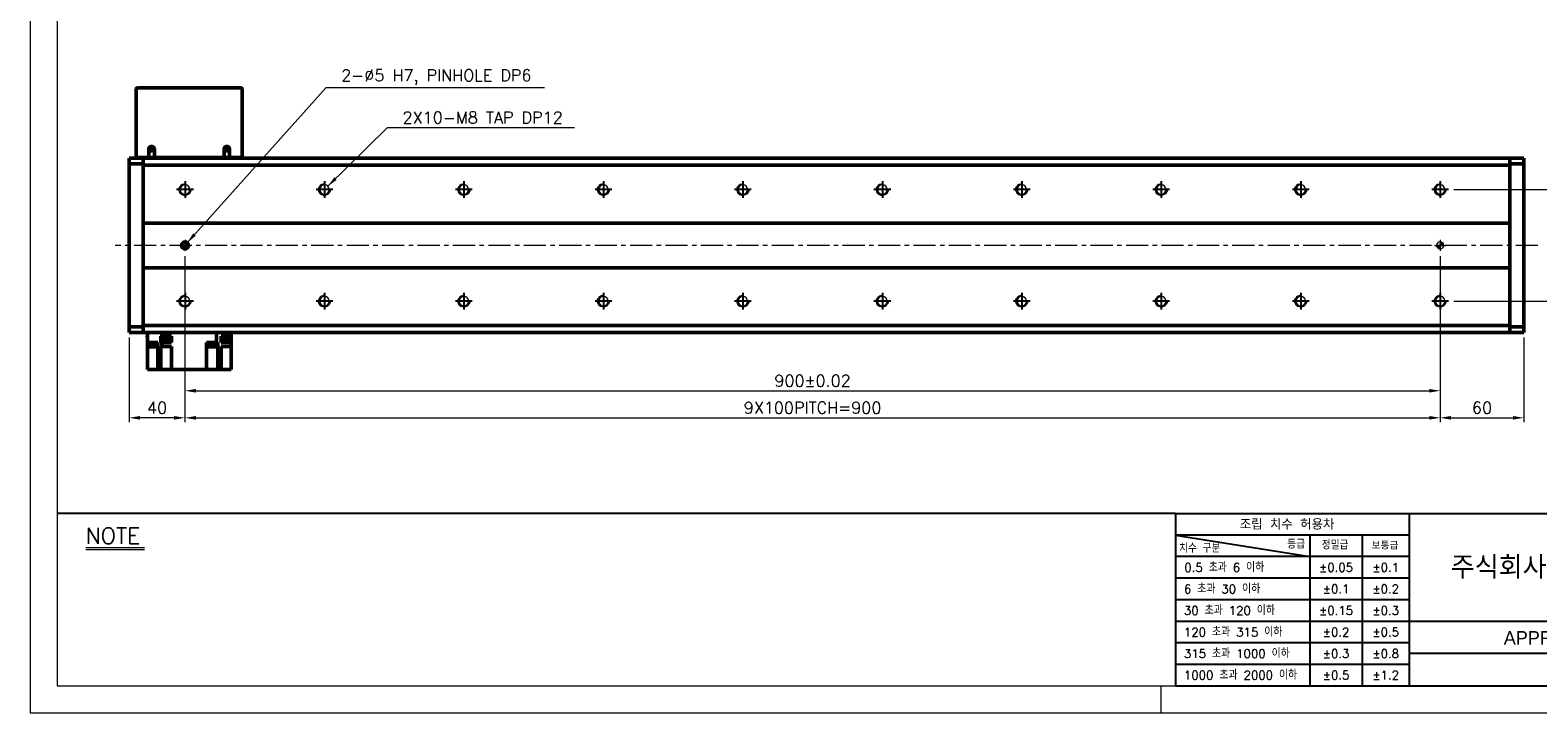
# Model space of a CAD drawing. Header units: millimetres. Extents: x 46891 to 50168, y 6223 to 9676.
# Tile 1 of 5: x 48547 to 49628, y 8529 to 9018. Entities that reach past the tile are written whole.
import ezdxf
from ezdxf.enums import TextEntityAlignment as Align

# ---------------------------------------------------------------- set-up
doc = ezdxf.new("R2010")
doc.units = ezdxf.units.MM
doc.header["$LTSCALE"] = 0.5
doc.linetypes.add('CENTER', pattern=[50.8, 31.75, -6.35, 6.35, -6.35])
doc.layers.get('0').update_dxf_attribs({"lineweight": 20})
for name, color, linetype, lineweight in [('1', 1, 'CENTER', 13), ('4', 4, 'Continuous', 13), ('외형선(ISO)', 7, 'Continuous', 50)]:
    doc.layers.add(name, color=color, linetype=linetype, lineweight=lineweight)
for name, color, linetype in [('3', 3, 'Continuous'), ('C', 1, 'CENTER'), ('DIM', 4, 'Continuous')]:
    doc.layers.add(name, color=color, linetype=linetype)
doc.styles.add('ACISOGDT', font='amgdt.shx')
doc.styles.add('DSR TEXT', font='romans.shx', dxfattribs={"bigfont": 'whgtxt.shx'})
doc.styles.get("Standard").update_dxf_attribs({"font": 'romans.shx', "bigfont": 'whgtxt.shx'})
doc.dimstyles.new('DSR', dxfattribs={"dimscale": 2, "dimtxt": 3, "dimasz": 3, "dimexe": 0.5, "dimexo": 0.5, "dimgap": 0.5, "dimtad": 1, "dimdsep": 46, "dimtxsty": 'Standard', "dimcen": 2.5, "dimclrd": 4, "dimclre": 4, "dimclrt": 2, "dimadec": 0, "dimazin": 2, "dimtfac": 1, "dimtmove": 0, "dimatfit": 3, "dimfxl": 0, "dimlwd": -1, "dimlwe": -1, "dimarcsym": 0})

# ---------------------------------------------------------------- blocks, each defined once
blk = doc.blocks.new('A$C13F00394')
for p, q in [((-202.34, 25.67), (-191.42, 25.67)), ((-202.34, 25.3), (-191.42, 25.3))]:
    blk.add_line(p, q)
at = {"layer": '3'}
for p, q in [((0, 32), (-207.68, 32)), ((0, 32), (202.32, 32)), ((0, 32), (0, 0)), ((43.43, 32), (43.43, 0)), ((0, 28), (25, 24)), ((43.43, 28), (0, 28)), ((25, 28), (25, 0)), ((34.7, 28), (34.7, 0)), ((43.43, 24), (0, 24)), ((43.43, 20), (0, 20)), ((43.43, 16), (0, 16)), ((0, 12), (129.32, 12)), ((43.43, 8), (0, 8)), ((97.32, 6), (43.43, 6)), ((43.43, 4), (0, 4)), ((0, 0), (202.32, 0))]:
    blk.add_line(p, q, dxfattribs=at)
at = {"color": 0, "style": 'DSR TEXT'}
for s, height, p in [('조립 치수 허용차', 2, (11.97, 29.02)), ('치수 구분', 1.5, (0.69, 24.78)), ('등급', 1.5, (20.77, 25.52)), ('정밀급', 1.5, (27.18, 25.37)), ('보통급', 1.3, (36.41, 25.38)), (' 0.5 초과 6 이하', 1.6, (0.56, 21.19)), (' 6 초과 30 이하', 1.6, (0.49, 17.19)), (' 30 초과 120 이하', 1.6, (0.49, 13.19)), (' 120 초과 315 이하', 1.6, (0.49, 9.19)), (' 315 초과 1000 이하', 1.6, (0.49, 5.19)), (' 1000 초과 2000 이하', 1.6, (0.49, 1.19))]:
    blk.add_text(s, height=height, dxfattribs=at).set_placement(p)
at = {"color": 7, "style": 'ACISOGDT'}
blk.add_text('APPROVED', height=2.5, dxfattribs=at).set_placement((70.28, 8.93), align=Align.MIDDLE_CENTER)
at = {"color": 0, "char_height": 1.6, "attachment_point": 5, "style": 'DSR TEXT'}
for s, insert in [('%%P0.05', (29.85, 22)), ('%%P0.1', (39.07, 22)), ('%%P0.1', (29.85, 18)), ('%%P0.2', (39.07, 18)), ('%%P0.15', (29.85, 14)), ('%%P0.3', (39.07, 14)), ('%%P0.2', (29.85, 10)), ('%%P0.5', (39.07, 10)), ('%%P0.3', (29.85, 6)), ('%%P0.8', (39.07, 6)), ('%%P0.5', (29.85, 2)), ('%%P1.2', (39.07, 2))]:
    blk.add_mtext(s, dxfattribs=dict(at, insert=insert))
at = {"color": 7, "insert": (70.37, 22), "char_height": 4.2, "attachment_point": 5, "style": 'DSR TEXT'}
blk.add_mtext('주식회사 디에스알', dxfattribs=at)
at = {"layer": '4', "color": 0, "style": 'DSR TEXT'}
blk.add_text('NOTE', height=3, dxfattribs=at).set_placement((-202.39, 26.38))
blk = doc.blocks.new('A$C1C1952E1')
at = {"color": 1}
blk.add_lwpolyline([(0, 0), (420, 0), (420, 297), (0, 297)], close=True, dxfattribs=at)
at = {"color": 3}
blk.add_lwpolyline([(5, 5), (415, 5), (415, 292), (5, 292)], close=True, dxfattribs=at)
blk = doc.blocks.new('A$C33E56CC6')
h = blk.add_hatch()
h.set_pattern_fill('ANSI31', color=256, style=0)
h.set_pattern_definition([(45, (-7065.45672, -6508.5399), (-0.0883883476, 0.0883883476), [])])
h.paths.add_polyline_path([(4, 6.5, 0.414214), (1.5, 4), (4, 4)])
h.paths.add_polyline_path([(6.5, 4), (4, 4), (4, 1.5, 0.414214)])
blk.add_circle((4, 4), 2.5)
at = {"layer": '1'}
for p, q in [((0, 4), (8, 4)), ((4, 0), (4, 8))]:
    blk.add_line(p, q, dxfattribs=at)
blk = doc.blocks.new('tap8')
blk.add_circle((0, 0), 3.4)
at = {"layer": 'C', "color": 1, "linetype": 'CENTER'}
for p, q in [((-6, 0), (6, 0)), ((0, -6), (0, 6))]:
    blk.add_line(p, q, dxfattribs=at)
at = {"layer": 'DIM', "color": 3}
blk.add_arc((0, 0), 4, 263.8455, 189.4314, dxfattribs=at)
blk = doc.blocks.new('*D89')
at = {"color": 1, "linetype": 'ByBlock'}
for p, q in [((48657.7, 8856.5), (48657.7, 8756.9)), ((49557.7, 8856.5), (49557.7, 8756.9)), ((48665.5, 8759.9), (49549.9, 8759.9))]:
    blk.add_line(p, q, dxfattribs=at)
at = {"color": 1}
for points in [[(48665.5, 8761.2), (48665.5, 8758.6), (48657.7, 8759.9)], [(49549.9, 8761.2), (49549.9, 8758.6), (49557.7, 8759.9)]]:
    blk.add_solid(points, dxfattribs=at)
at = {"layer": 'Defpoints', "color": 0}
for p in [(48657.7, 8860.1), (49557.7, 8860.1), (49557.7, 8759.9)]:
    blk.add_point(p, dxfattribs=at)
at = {"color": 3, "insert": (49107.7, 8767.1), "char_height": 8.4, "attachment_point": 5, "style": 'DSR TEXT'}
blk.add_mtext('900%%P0.02', dxfattribs=at)
blk = doc.blocks.new('*D90')
at = {"color": 1, "linetype": 'ByBlock'}
for p, q in [((49557.7, 8812.9), (49557.7, 8737.5)), ((49617.7, 8798), (49617.7, 8737.5)), ((49565.5, 8740.5), (49609.9, 8740.5))]:
    blk.add_line(p, q, dxfattribs=at)
at = {"color": 1}
for points in [[(49565.5, 8741.8), (49565.5, 8739.2), (49557.7, 8740.5)], [(49609.9, 8741.8), (49609.9, 8739.2), (49617.7, 8740.5)]]:
    blk.add_solid(points, dxfattribs=at)
at = {"layer": 'Defpoints', "color": 0}
for p in [(49557.7, 8816.5), (49617.7, 8801.6), (49617.7, 8740.5)]:
    blk.add_point(p, dxfattribs=at)
at = {"color": 3, "insert": (49587.7, 8747.7), "char_height": 8.4, "attachment_point": 5, "style": 'DSR TEXT'}
blk.add_mtext('60', dxfattribs=at)
blk = doc.blocks.new('*D91')
at = {"color": 1, "linetype": 'ByBlock'}
for p, q in [((48657.7, 8856.5), (48657.7, 8737.5)), ((48617.7, 8798), (48617.7, 8737.5)), ((48649.9, 8740.5), (48625.5, 8740.5))]:
    blk.add_line(p, q, dxfattribs=at)
at = {"color": 1}
for points in [[(48625.5, 8741.8), (48625.5, 8739.2), (48617.7, 8740.5)], [(48649.9, 8741.8), (48649.9, 8739.2), (48657.7, 8740.5)]]:
    blk.add_solid(points, dxfattribs=at)
at = {"layer": 'Defpoints', "color": 0}
for p in [(48657.7, 8860.1), (48617.7, 8801.6), (48617.7, 8740.5)]:
    blk.add_point(p, dxfattribs=at)
at = {"color": 3, "insert": (48637.7, 8747.7), "char_height": 8.4, "attachment_point": 5, "style": 'DSR TEXT'}
blk.add_mtext('40', dxfattribs=at)
blk = doc.blocks.new('*D92')
at = {"color": 1, "linetype": 'ByBlock'}
for p, q in [((49567.4, 8904.1), (49654, 8904.1)), ((49651, 8831.9), (49651, 8896.3)), ((49567.4, 8824.1), (49654, 8824.1))]:
    blk.add_line(p, q, dxfattribs=at)
at = {"color": 1}
for points in [[(49649.7, 8896.3), (49652.3, 8896.3), (49651, 8904.1)], [(49649.7, 8831.9), (49652.3, 8831.9), (49651, 8824.1)]]:
    blk.add_solid(points, dxfattribs=at)
at = {"layer": 'Defpoints', "color": 0}
for p in [(49563.8, 8904.1), (49651, 8904.1), (49563.8, 8824.1)]:
    blk.add_point(p, dxfattribs=at)
at = {"color": 3, "insert": (49643.8, 8864.1), "char_height": 8.4, "attachment_point": 5, "rotation": 90, "style": 'DSR TEXT'}
blk.add_mtext('80', dxfattribs=at)
blk = doc.blocks.new('*D93')
at = {"color": 1, "linetype": 'ByBlock'}
for p, q in [((48657.7, 8814.5), (48657.7, 8737.5)), ((49557.7, 8814.5), (49557.7, 8737.5)), ((48665.5, 8740.5), (49549.9, 8740.5))]:
    blk.add_line(p, q, dxfattribs=at)
at = {"color": 1}
for points in [[(48665.5, 8741.8), (48665.5, 8739.2), (48657.7, 8740.5)], [(49549.9, 8741.8), (49549.9, 8739.2), (49557.7, 8740.5)]]:
    blk.add_solid(points, dxfattribs=at)
at = {"layer": 'Defpoints', "color": 0}
for p in [(48657.7, 8818.1), (49557.7, 8818.1), (49557.7, 8740.5)]:
    blk.add_point(p, dxfattribs=at)
at = {"color": 3, "insert": (49107.7, 8747.7), "char_height": 8.4, "attachment_point": 5, "style": 'DSR TEXT'}
blk.add_mtext('9X100PITCH=900', dxfattribs=at)

msp = doc.modelspace()

# ---------------------------------------------------------------- linework, layer by layer
at = {"color": 1}
msp.add_line((49357.48132, 8548.30052), (49357.48132, 8528.99552), dxfattribs=at)
at = {"layer": '1'}
msp.add_line((49627.72397, 8864.12805), (48607.72397, 8864.12805), dxfattribs=at)
at = {"layer": '3'}
msp.add_line((49367.8386, 8548.30052), (50148.98632, 8548.30052), dxfattribs=at)
at = {"layer": '외형선(ISO)'}
for p, q in [((48622.72397, 8927.12805), (48622.72397, 8976.12805)), ((48623.72397, 8977.12805), (48697.72397, 8977.12805)), ((48698.72397, 8976.12805), (48698.72397, 8927.12805)), ((48631.72397, 8933.12805), (48631.72397, 8927.12805)), ((48635.72397, 8927.12805), (48635.72397, 8933.12805)), ((48685.72397, 8933.12805), (48685.72397, 8927.12805)), ((48689.72397, 8927.12805), (48689.72397, 8933.12805)), ((48617.72397, 8925.74937), (48617.72397, 8926.62805)), ((48627.72397, 8926.62805), (48617.72397, 8926.62805)), ((48617.72397, 8925.74937), (48617.72397, 8922.62805)), ((48617.72397, 8922.62805), (48617.72397, 8805.62805)), ((48627.72397, 8922.62805), (48617.72397, 8922.62805)), ((48622.72397, 8927.12805), (48623.72397, 8927.12805)), ((48623.72397, 8927.12805), (48631.72397, 8927.12805)), ((48627.72397, 8925.74937), (48627.72397, 8926.62805)), ((49607.72397, 8926.62805), (48627.72397, 8926.62805)), ((48627.72397, 8926.62805), (48627.72397, 8925.74937)), ((48627.72397, 8925.74937), (48627.72397, 8921.62805)), ((48627.72397, 8922.62805), (48627.72397, 8925.74937)), ((48627.72397, 8921.62805), (48627.72397, 8880.12805)), ((49607.72397, 8921.62805), (48627.72397, 8921.62805)), ((48631.72397, 8927.12805), (48635.72397, 8927.12805)), ((48635.72397, 8927.12805), (48685.72397, 8927.12805)), ((48645.07397, 8927.01305), (48676.37397, 8927.01305)), ((48645.07397, 8927.01305), (48645.07397, 8926.66805)), ((48645.07397, 8926.66805), (48676.37397, 8926.66805)), ((48676.37397, 8927.01305), (48676.37397, 8926.66805)), ((48685.72397, 8927.12805), (48689.72397, 8927.12805)), ((48689.72397, 8927.12805), (48697.72397, 8927.12805)), ((48697.72397, 8927.12805), (48698.72397, 8927.12805)), ((49607.72397, 8926.62805), (49607.72397, 8925.74937)), ((49607.72397, 8925.74937), (49607.72397, 8926.62805)), ((49607.72397, 8926.62805), (49617.72397, 8926.62805)), ((49607.72397, 8921.62805), (49607.72397, 8925.74937)), ((49607.72397, 8925.74937), (49607.72397, 8922.62805)), ((49607.72397, 8922.62805), (49617.72397, 8922.62805)), ((49607.72397, 8880.12805), (49607.72397, 8921.62805)), ((49617.72397, 8926.62805), (49617.72397, 8925.74937)), ((49617.72397, 8922.62805), (49617.72397, 8925.74937)), ((49617.72397, 8805.62805), (49617.72397, 8922.62805)), ((48627.72397, 8880.12805), (48627.72397, 8879.27449)), ((48627.72397, 8880.12805), (49607.72397, 8880.12805)), ((48627.72397, 8879.27449), (48627.72397, 8878.92094)), ((48627.72397, 8878.92094), (48627.72397, 8849.33515)), ((48627.72397, 8849.33515), (48627.72397, 8878.92094)), ((49607.72397, 8879.27449), (49607.72397, 8880.12805)), ((49607.72397, 8878.92094), (49607.72397, 8879.27449)), ((49607.72397, 8849.33515), (49607.72397, 8878.92094)), ((49607.72397, 8878.92094), (49607.72397, 8849.33515)), ((48627.72397, 8849.33515), (48627.72397, 8848.9816)), ((48627.72397, 8848.9816), (48627.72397, 8848.12805)), ((48627.72397, 8848.12805), (48627.72397, 8806.62805)), ((49607.72397, 8848.12805), (48627.72397, 8848.12805)), ((49607.72397, 8848.9816), (49607.72397, 8849.33515)), ((49607.72397, 8848.12805), (49607.72397, 8848.9816)), ((49607.72397, 8806.62805), (49607.72397, 8848.12805)), ((48617.72397, 8805.62805), (48617.72397, 8802.50673)), ((48627.72397, 8805.62805), (48617.72397, 8805.62805)), ((48617.72397, 8801.62805), (48617.72397, 8802.50673)), ((48627.72397, 8801.62805), (48617.72397, 8801.62805)), ((48627.72397, 8806.62805), (48627.72397, 8802.50673)), ((48627.72397, 8806.62805), (49607.72397, 8806.62805)), ((48627.72397, 8802.50673), (48627.72397, 8805.62805)), ((48627.72397, 8801.62805), (48627.72397, 8802.50673)), ((48627.72397, 8802.50673), (48627.72397, 8801.62805)), ((49607.72397, 8801.62805), (48627.72397, 8801.62805)), ((48630.72397, 8801.62805), (48630.72397, 8794.52805)), ((48641.16461, 8801.62805), (48641.16461, 8799.02805)), ((48680.28334, 8801.62805), (48680.28334, 8794.52805)), ((48690.72397, 8801.62805), (48690.72397, 8799.02805)), ((49607.72397, 8802.50673), (49607.72397, 8806.62805)), ((49607.72397, 8805.62805), (49607.72397, 8802.50673)), ((49607.72397, 8805.62805), (49617.72397, 8805.62805)), ((49607.72397, 8802.50673), (49607.72397, 8801.62805)), ((49607.72397, 8801.62805), (49607.72397, 8802.50673)), ((49607.72397, 8801.62805), (49617.72397, 8801.62805)), ((49617.72397, 8802.50673), (49617.72397, 8805.62805)), ((49617.72397, 8802.50673), (49617.72397, 8801.62805)), ((48630.72397, 8799.02805), (48630.68906, 8799.02805)), ((48630.68906, 8799.02805), (48630.68906, 8798.32805)), ((48630.68906, 8798.32805), (48630.72397, 8798.32805)), ((48630.72397, 8794.52805), (48630.72397, 8775.02805)), ((48630.72397, 8794.52805), (48636.28395, 8794.52805)), ((48631.23527, 8794.52805), (48631.23527, 8794.02805)), ((48631.23527, 8794.02805), (48637.23527, 8794.02805)), ((48631.28527, 8794.02805), (48631.28527, 8793.32805)), ((48631.28527, 8793.32805), (48637.18527, 8793.32805)), ((48631.43527, 8793.32805), (48631.43527, 8791.32805)), ((48631.43527, 8791.32805), (48637.03527, 8791.32805)), ((48638.22397, 8794.52805), (48636.28395, 8794.52805)), ((48637.03527, 8793.32805), (48637.03527, 8791.32805)), ((48637.18527, 8794.02805), (48637.18527, 8793.32805)), ((48637.23527, 8794.52805), (48637.23527, 8794.02805)), ((48638.22397, 8794.52805), (48638.22397, 8775.02805)), ((48640.7653, 8799.02805), (48640.44535, 8799.02805)), ((48640.44535, 8799.02805), (48640.44535, 8794.52805)), ((48640.44535, 8794.52805), (48640.7653, 8794.52805)), ((48640.7653, 8791.52805), (48640.44535, 8791.52805)), ((48640.44535, 8791.52805), (48640.44535, 8775.02805)), ((48640.7653, 8799.02805), (48641.16461, 8799.02805)), ((48641.16461, 8794.52805), (48640.7653, 8794.52805)), ((48640.7653, 8791.52805), (48641.16461, 8791.52805)), ((48641.11122, 8799.02805), (48641.11122, 8798.32805)), ((48641.11122, 8798.32805), (48647.01122, 8798.32805)), ((48641.16461, 8799.02805), (48643.60869, 8799.02805)), ((48641.16461, 8794.52805), (48641.16461, 8791.52805)), ((48647.92397, 8794.52805), (48641.16461, 8794.52805)), ((48641.16461, 8791.52805), (48647.92397, 8791.52805)), ((48641.26122, 8798.32805), (48641.26122, 8796.32805)), ((48641.26122, 8796.32805), (48646.86122, 8796.32805)), ((48644.51376, 8799.02805), (48643.60869, 8799.02805)), ((48644.51376, 8799.02805), (48647.92397, 8799.02805)), ((48646.86122, 8798.32805), (48646.86122, 8796.32805)), ((48647.01122, 8799.02805), (48647.01122, 8798.32805)), ((48647.92397, 8794.52805), (48647.92397, 8799.02805)), ((48647.92397, 8775.02805), (48647.92397, 8791.52805)), ((48673.22397, 8794.52805), (48680.28334, 8794.52805)), ((48673.22397, 8794.52805), (48673.22397, 8775.02805)), ((48674.01994, 8794.52805), (48674.01994, 8794.02805)), ((48674.01994, 8794.02805), (48680.01994, 8794.02805)), ((48674.06994, 8794.02805), (48674.06994, 8793.32805)), ((48674.06994, 8793.32805), (48679.96994, 8793.32805)), ((48674.21994, 8793.32805), (48674.21994, 8791.32805)), ((48674.21994, 8791.32805), (48679.81994, 8791.32805)), ((48679.81994, 8793.32805), (48679.81994, 8791.32805)), ((48679.96994, 8794.02805), (48679.96994, 8793.32805)), ((48680.01994, 8794.52805), (48680.01994, 8794.02805)), ((48680.28334, 8794.52805), (48680.68265, 8794.52805)), ((48681.23205, 8794.52805), (48680.68265, 8794.52805)), ((48681.23205, 8794.52805), (48681.23205, 8775.02805)), ((48685.16399, 8799.02805), (48683.72397, 8799.02805)), ((48683.72397, 8799.02805), (48683.72397, 8794.52805)), ((48683.72397, 8794.52805), (48685.16399, 8794.52805)), ((48685.16399, 8791.52805), (48683.72397, 8791.52805)), ((48683.72397, 8791.52805), (48683.72397, 8775.02805)), ((48684.85889, 8799.02805), (48684.85889, 8798.32805)), ((48684.85889, 8798.32805), (48690.75889, 8798.32805)), ((48685.00889, 8798.32805), (48685.00889, 8796.32805)), ((48685.00889, 8796.32805), (48690.60889, 8796.32805)), ((48685.16399, 8799.02805), (48690.72397, 8799.02805)), ((48690.72397, 8794.52805), (48685.16399, 8794.52805)), ((48685.16399, 8791.52805), (48690.72397, 8791.52805)), ((48690.60889, 8798.32805), (48690.60889, 8796.32805)), ((48690.75889, 8799.02805), (48690.72397, 8799.02805)), ((48690.72397, 8794.52805), (48690.72397, 8798.32805)), ((48690.72397, 8791.52805), (48690.72397, 8794.52805)), ((48690.72397, 8791.52805), (48690.72397, 8775.02805)), ((48690.75889, 8799.02805), (48690.75889, 8798.32805)), ((48630.72397, 8775.02805), (48634.72397, 8775.02805)), ((48638.22397, 8775.02805), (48634.72397, 8775.02805)), ((48640.44535, 8775.02805), (48638.22397, 8775.02805)), ((48640.44535, 8775.02805), (48644.42397, 8775.02805)), ((48647.92397, 8775.02805), (48644.42397, 8775.02805)), ((48647.92397, 8775.02805), (48673.22397, 8775.02805)), ((48676.72397, 8775.02805), (48673.22397, 8775.02805)), ((48676.72397, 8775.02805), (48681.23205, 8775.02805)), ((48683.72397, 8775.02805), (48681.23205, 8775.02805)), ((48687.22397, 8775.02805), (48683.72397, 8775.02805)), ((48687.22397, 8775.02805), (48690.72397, 8775.02805))]:
    msp.add_line(p, q, dxfattribs=at)
for centre, radius in [((48633.72397, 8933.12805), 1.2295), ((48687.72397, 8933.12805), 1.2295), ((48657.72397, 8864.12805), 2.5)]:
    msp.add_circle(centre, radius, dxfattribs=at)
for centre, radius, start, end in [((48623.72397, 8976.12805), 1, 90, 180), ((48697.72397, 8976.12805), 1, 0, 90), ((48633.72397, 8933.12805), 2, 0, 180), ((48687.72397, 8933.12805), 2, 0, 180)]:
    msp.add_arc(centre, radius, start, end, dxfattribs=at)

# ---------------------------------------------------------------- block references
at = {"xscale": 3.861000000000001, "yscale": 3.861000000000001, "zscale": 3.861000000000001}
for name, p in [('A$C1C1952E1', (48546.67132, 8528.99552)), ('A$C13F00394', (49367.83861, 8548.30052))]:
    msp.add_blockref(name, p, dxfattribs=at)
at = {"xscale": -1}
for name, p, rotation in [('tap8', (48657.72397, 8904.12805), 90), ('tap8', (48757.72397, 8904.12805), 90), ('tap8', (48857.72397, 8904.12805), 90), ('tap8', (48957.72397, 8904.12805), 90), ('tap8', (49057.72397, 8904.12805), 90), ('tap8', (49157.72397, 8904.12805), 90), ('tap8', (49257.72397, 8904.12805), 90), ('tap8', (49357.72397, 8904.12805), 90), ('tap8', (49457.72397, 8904.12805), 90), ('tap8', (49557.72397, 8904.12805), 90), ('A$C33E56CC6', (48653.72397, 8868.12804), 180), ('A$C33E56CC6', (49553.72397, 8868.12804), 180), ('tap8', (48657.72397, 8824.12805), 90), ('tap8', (48757.72397, 8824.12805), 90), ('tap8', (48857.72397, 8824.12805), 90), ('tap8', (48957.72397, 8824.12805), 90), ('tap8', (49057.72397, 8824.12805), 90), ('tap8', (49157.72397, 8824.12805), 90), ('tap8', (49257.72397, 8824.12805), 90), ('tap8', (49357.72397, 8824.12805), 90), ('tap8', (49457.72397, 8824.12805), 90), ('tap8', (49557.72397, 8824.12805), 90)]:
    msp.add_blockref(name, p, dxfattribs=dict(at, rotation=rotation))

# ---------------------------------------------------------------- texts
at = {"color": 3, "char_height": 8.4, "attachment_point": 1, "style": 'DSR TEXT'}
for s, insert in [('2-%%C5 H7, PINHOLE DP6', (48769.71358, 8990.23278)), ('2X10-M8 TAP DP12', (48813.69665, 8959.98056))]:
    msp.add_mtext(s, dxfattribs=dict(at, insert=insert))

# ---------------------------------------------------------------- dimensions: what is measured, and where the dimension line sits
dim = msp.add_linear_dim(base=(49650.97331, 8904.12805), p1=(49563.77095, 8824.12805), p2=(49563.77095, 8904.12805), angle=270, dimstyle='DSR', override={"dimscale": 3, "dimtxt": 2.8, "dimasz": 2.600136, "dimexe": 1, "dimexo": 1.2, "dimgap": 1, "dimdec": 4, "dimtxsty": 'DSR TEXT', "dimclrd": 1, "dimclre": 1, "dimclrt": 3, "dimtdec": 4, "dimtix": 1})
dim.commit()
dim.dimension.update_dxf_attribs({"geometry": '*D92', "text_midpoint": (49643.77331, 8864.12805)})
for base, p1, p2, picture, middle in [((48617.72397, 8740.45344), (48657.72397, 8860.12805), (48617.72397, 8801.62805), '*D91', (48637.72397, 8740.45344)), ((49617.72397, 8740.45344), (49557.72397, 8816.51641), (49617.72397, 8801.62805), '*D90', (49587.72397, 8740.45344))]:
    dim = msp.add_linear_dim(base=base, p1=p1, p2=p2, dimstyle='DSR', override={"dimscale": 3, "dimtxt": 2.8, "dimasz": 2.600136, "dimexe": 1, "dimexo": 1.2, "dimgap": 1, "dimdec": 4, "dimtxsty": 'DSR TEXT', "dimclrd": 1, "dimclre": 1, "dimclrt": 3, "dimtdec": 4, "dimtix": 1})
    dim.commit()
    dim.dimension.update_dxf_attribs({"geometry": picture, "text_midpoint": middle, "dimtype": 160})
for base, p1, p2, text, picture, middle in [((49557.72397, 8759.93597), (48657.72397, 8860.12805), (49557.72397, 8860.12805), '<>%%P0.02', '*D89', (49107.72397, 8767.13597)), ((49557.72397, 8740.45344), (48657.72397, 8818.08107), (49557.72397, 8818.08107), '9X100PITCH=<>', '*D93', (49107.72397, 8747.65344))]:
    dim = msp.add_linear_dim(base=base, p1=p1, p2=p2, text=text, dimstyle='DSR', override={"dimscale": 3, "dimtxt": 2.8, "dimasz": 2.600136, "dimexe": 1, "dimexo": 1.2, "dimgap": 1, "dimdec": 4, "dimtxsty": 'DSR TEXT', "dimclrd": 1, "dimclre": 1, "dimclrt": 3, "dimtdec": 4, "dimtix": 1})
    dim.commit()
    dim.dimension.update_dxf_attribs({"geometry": picture, "text_midpoint": middle})

# ---------------------------------------------------------------- leaders
at = {"annotation_type": 0, "has_hookline": 1, "hookline_direction": 0}
for points, text_width in [([(48659.30235, 8866.06679), (48758.91317, 8977.23278), (48766.71358, 8977.23278)], 145.875), ([(48760.10506, 8906.55507), (48802.89624, 8948.58056), (48810.69665, 8948.58056)], 123.25)]:
    msp.add_leader(points, dimstyle='DSR', override={"dimscale": 3, "dimtxt": 2.8, "dimasz": 2.600136, "dimexe": 1, "dimexo": 1.2, "dimgap": 1, "dimdec": 4, "dimtxsty": 'DSR TEXT', "dimclrd": 1, "dimclre": 1, "dimclrt": 3, "dimtdec": 4, "dimtix": 1}, dxfattribs=dict(at, text_width=text_width))

doc.saveas('drawing.dxf')
